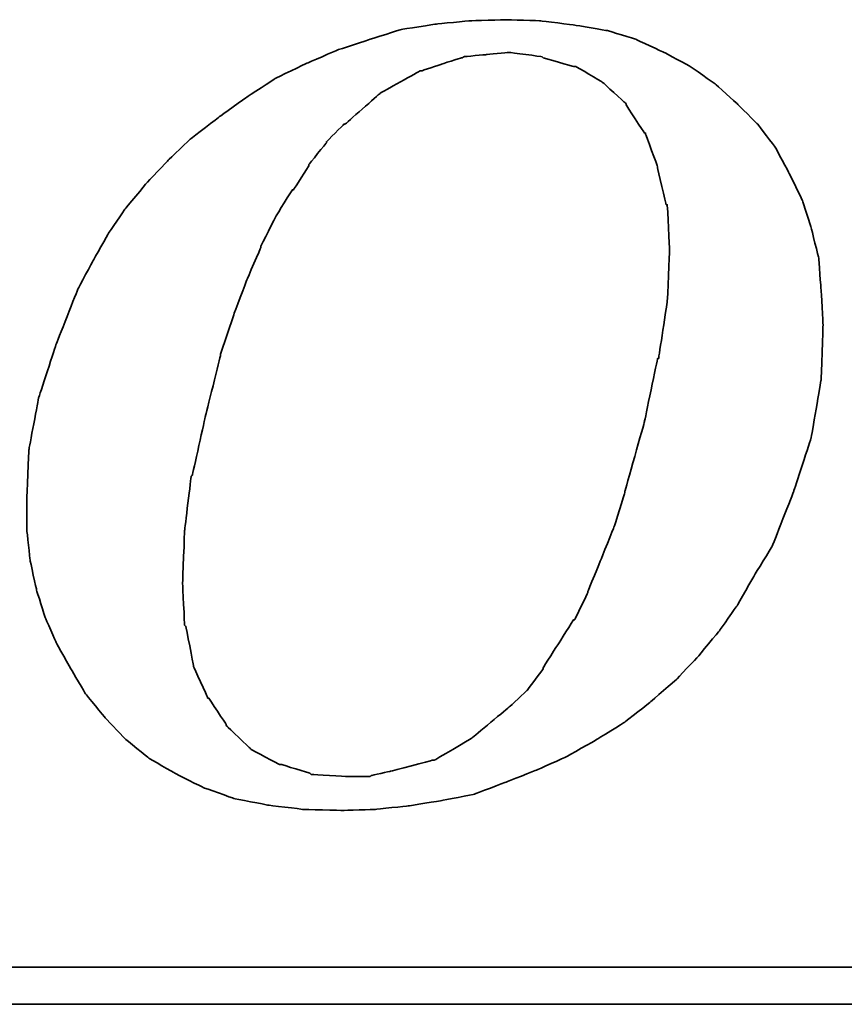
# Model space of a CAD drawing. Header units: millimetres. Extents: x 706 to 1313, y 178 to 430.
# Tile 41 of 48: x 1164.3 to 1169.03, y 229.62 to 235.28. Entities that reach past the tile are written whole.
import ezdxf

# ---------------------------------------------------------------- set-up
doc = ezdxf.new("R2010")
doc.units = ezdxf.units.MM
doc.header["$LTSCALE"] = 10
doc.layers.add('DIM', color=4, linetype='Continuous')
doc.layers.add('layer 1', color=7, linetype='Continuous')

# ---------------------------------------------------------------- blocks, each defined once
blk = doc.blocks.new('TBI MOTION logo(完整正式版)')
at = {"layer": 'layer 1', "color": 22, "lineweight": 35}
for points, knots in [([(35.79625, -6.98375), (35.79625, -6.98375), (36.23125, -7.43875), (36.23125, -7.43875), (36.23125, -7.43875), (36.23125, -7.43875), (36.75625, -7.87125), (36.75625, -7.87125), (36.75625, -7.87125), (36.75625, -7.87125), (37.33125, -8.20375), (37.33125, -8.20375), (37.33125, -8.20375), (37.33125, -8.20375), (37.95625, -8.51875), (37.95625, -8.51875), (37.95625, -8.51875), (37.95625, -8.51875), (38.62625, -8.75875), (38.62625, -8.75875), (38.62625, -8.75875), (38.62625, -8.75875), (39.37125, -8.90375), (39.37125, -8.90375), (39.37125, -8.90375), (39.37125, -8.90375), (40.14125, -8.99875), (40.14125, -8.99875), (40.14125, -8.99875), (40.14125, -8.99875), (41.02625, -9.02375), (41.02625, -9.02375), (41.02625, -9.02375), (41.02625, -9.02375), (41.74625, -8.99875), (41.74625, -8.99875), (41.74625, -8.99875), (41.74625, -8.99875), (42.46625, -8.92375), (42.46625, -8.92375), (42.46625, -8.92375), (42.46625, -8.92375), (43.21125, -8.80625), (43.21125, -8.80625), (43.21125, -8.80625), (43.21125, -8.80625), (43.93125, -8.66375), (43.93125, -8.66375), (43.93125, -8.66375), (43.93125, -8.66375), (44.62625, -8.39875), (44.62625, -8.39875), (44.62625, -8.39875), (44.62625, -8.39875), (45.29625, -8.13375), (45.29625, -8.13375), (45.29625, -8.13375), (45.29625, -8.13375), (45.94625, -7.84375), (45.94625, -7.84375), (45.94625, -7.84375), (45.94625, -7.84375), (46.61625, -7.46375), (46.61625, -7.46375), (46.61625, -7.46375), (46.61625, -7.46375), (47.24125, -7.07875), (47.24125, -7.07875), (47.24125, -7.07875), (47.24125, -7.07875), (47.81625, -6.62375), (47.81625, -6.62375), (47.81625, -6.62375), (47.81625, -6.62375), (48.36875, -6.14375), (48.36875, -6.14375), (48.36875, -6.14375), (48.36875, -6.14375), (48.84625, -5.64125), (48.84625, -5.64125), (48.84625, -5.64125), (48.84625, -5.64125), (49.32625, -5.06375), (49.32625, -5.06375), (49.32625, -5.06375), (49.32625, -5.06375), (49.71125, -4.51374), (49.71125, -4.51374), (49.71125, -4.51374), (49.71125, -4.51374), (50.09625, -3.83874), (50.09625, -3.83874), (50.09625, -3.83874), (50.09625, -3.83874), (50.48125, -3.21374), (50.48125, -3.21374), (50.48125, -3.21374), (50.48125, -3.21374), (50.96125, -1.99125), (50.96125, -1.99125), (50.96125, -1.99125), (50.96125, -1.99125), (51.34375, -0.81875), (51.34375, -0.81875), (51.34375, -0.81875), (51.34375, -0.81875), (51.56125, 0.45624), (51.56125, 0.45624), (51.56125, 0.45624), (51.56125, 0.45624), (51.60625, 1.67624), (51.60625, 1.67624), (51.60625, 1.67624), (51.60625, 1.67624), (51.56125, 2.44625), (51.56125, 2.44625), (51.56125, 2.44625), (51.56125, 2.44625), (51.51125, 3.14125), (51.51125, 3.14125), (51.51125, 3.14125), (51.51125, 3.14125), (51.34375, 3.81125), (51.34375, 3.81125), (51.34375, 3.81125), (51.34375, 3.81125), (51.15125, 4.41125), (51.15125, 4.41125), (51.15125, 4.41125), (51.15125, 4.41125), (50.86125, 5.01125), (50.86125, 5.01125), (50.86125, 5.01125), (50.86125, 5.01125), (50.55125, 5.58875), (50.55125, 5.58875), (50.55125, 5.58875), (50.55125, 5.58875), (50.16625, 6.09125), (50.16625, 6.09125), (50.16625, 6.09125), (50.16625, 6.09125), (49.71125, 6.54875), (49.71125, 6.54875), (49.71125, 6.54875), (49.71125, 6.54875), (49.23125, 6.98125), (49.23125, 6.98125), (49.23125, 6.98125), (49.23125, 6.98125), (48.67875, 7.36625), (48.67875, 7.36625), (48.67875, 7.36625), (48.67875, 7.36625), (48.10375, 7.67625), (48.10375, 7.67625), (48.10375, 7.67625), (48.10375, 7.67625), (47.48125, 7.96375), (47.48125, 7.96375), (47.48125, 7.96375), (47.48125, 7.96375), (46.85625, 8.15625), (46.85625, 8.15625), (46.85625, 8.15625), (46.85625, 8.15625), (46.13625, 8.27624), (46.13625, 8.27624), (46.13625, 8.27624), (46.13625, 8.27624), (45.39125, 8.37125), (45.39125, 8.37125), (45.39125, 8.37125), (45.39125, 8.37125), (44.62625, 8.39624), (44.62625, 8.39624), (44.62625, 8.39624), (44.62625, 8.39624), (43.83625, 8.37125), (43.83625, 8.37125), (43.83625, 8.37125), (43.83625, 8.37125), (43.09125, 8.30125), (43.09125, 8.30125), (43.09125, 8.30125), (43.09125, 8.30125), (42.32125, 8.18125), (42.32125, 8.18125), (42.32125, 8.18125), (42.32125, 8.18125), (41.62875, 7.96375), (41.62875, 7.96375), (41.62875, 7.96375), (41.62875, 7.96375), (40.90625, 7.72625), (40.90625, 7.72625), (40.90625, 7.72625), (40.90625, 7.72625), (40.23624, 7.43625), (40.23624, 7.43625), (40.23624, 7.43625), (40.23624, 7.43625), (39.54124, 7.10125), (39.54124, 7.10125), (39.54124, 7.10125), (39.54124, 7.10125), (38.91625, 6.69125), (38.91625, 6.69125), (38.91625, 6.69125), (38.91625, 6.69125), (38.31625, 6.26125), (38.31625, 6.26125), (38.31625, 6.26125), (38.31625, 6.26125), (37.69125, 5.78125), (37.69125, 5.78125), (37.69125, 5.78125), (37.69125, 5.78125), (37.18625, 5.30125), (37.18625, 5.30125), (37.18625, 5.30125), (37.18625, 5.30125), (36.70625, 4.79624), (36.70625, 4.79624), (36.70625, 4.79624), (36.70625, 4.79624), (36.23125, 4.22125), (36.23125, 4.22125), (36.23125, 4.22125), (36.23125, 4.22125), (35.87124, 3.69375), (35.87124, 3.69375), (35.87124, 3.69375), (35.87124, 3.69375), (35.53125, 3.09125), (35.53125, 3.09125), (35.53125, 3.09125), (35.53125, 3.09125), (35.19875, 2.47125), (35.19875, 2.47125), (35.19875, 2.47125), (35.19875, 2.47125), (34.71625, 1.24625), (34.71625, 1.24625), (34.71625, 1.24625), (34.71625, 1.24625), (34.33125, 0.06874), (34.33125, 0.06874), (34.33125, 0.06874), (34.33125, 0.06874), (34.11625, -1.07875), (34.11625, -1.07875), (34.11625, -1.07875), (34.11625, -1.07875), (34.07125, -2.15875), (34.07125, -2.15875), (34.07125, -2.15875), (34.07125, -2.15875), (34.07125, -2.85375), (34.07125, -2.85375), (34.07125, -2.85375), (34.07125, -2.85375), (34.14125, -3.50375), (34.14125, -3.50375), (34.14125, -3.50375), (34.14125, -3.50375), (34.28625, -4.17375), (34.28625, -4.17375), (34.28625, -4.17375), (34.28625, -4.17375), (34.47625, -4.77624), (34.47625, -4.77624), (34.47625, -4.77624), (34.47625, -4.77624), (34.71625, -5.32625), (34.71625, -5.32625), (34.71625, -5.32625), (34.71625, -5.32625), (35.05375, -5.92875), (35.05375, -5.92875), (35.05375, -5.92875), (35.05375, -5.92875), (35.36375, -6.45375), (35.36375, -6.45375), (35.36375, -6.45375), (35.36375, -6.45375), (35.79625, -6.98375), (35.79625, -6.98375)], [0, 0, 0, 0, 0.01388889, 0.01388889, 0.01388889, 0.0138889, 0.02777778, 0.02777778, 0.02777778, 0.02777779, 0.04166667, 0.04166667, 0.04166667, 0.04166668, 0.05555556, 0.05555556, 0.05555556, 0.05555557, 0.06944444, 0.06944444, 0.06944444, 0.06944445, 0.08333333, 0.08333333, 0.08333333, 0.08333334, 0.09722222, 0.09722222, 0.09722222, 0.09722223, 0.11111111, 0.11111111, 0.11111111, 0.11111112, 0.125, 0.125, 0.125, 0.12500001, 0.13888889, 0.13888889, 0.13888889, 0.1388889, 0.15277778, 0.15277778, 0.15277778, 0.15277779, 0.16666667, 0.16666667, 0.16666667, 0.16666668, 0.18055556, 0.18055556, 0.18055556, 0.18055557, 0.19444444, 0.19444444, 0.19444444, 0.19444445, 0.20833333, 0.20833333, 0.20833333, 0.20833334, 0.22222222, 0.22222222, 0.22222222, 0.22222223, 0.23611111, 0.23611111, 0.23611111, 0.23611112, 0.25, 0.25, 0.25, 0.25000001, 0.26388889, 0.26388889, 0.26388889, 0.2638889, 0.27777778, 0.27777778, 0.27777778, 0.27777779, 0.29166667, 0.29166667, 0.29166667, 0.29166668, 0.30555556, 0.30555556, 0.30555556, 0.30555557, 0.31944444, 0.31944444, 0.31944444, 0.31944445, 0.33333333, 0.33333333, 0.33333333, 0.33333334, 0.34722222, 0.34722222, 0.34722222, 0.34722223, 0.36111111, 0.36111111, 0.36111111, 0.36111112, 0.375, 0.375, 0.375, 0.37500001, 0.38888889, 0.38888889, 0.38888889, 0.3888889, 0.40277778, 0.40277778, 0.40277778, 0.40277779, 0.41666667, 0.41666667, 0.41666667, 0.41666668, 0.43055556, 0.43055556, 0.43055556, 0.43055557, 0.44444444, 0.44444444, 0.44444444, 0.44444445, 0.45833333, 0.45833333, 0.45833333, 0.45833334, 0.47222222, 0.47222222, 0.47222222, 0.47222223, 0.48611111, 0.48611111, 0.48611111, 0.48611112, 0.5, 0.5, 0.5, 0.50000001, 0.51388889, 0.51388889, 0.51388889, 0.5138889, 0.52777778, 0.52777778, 0.52777778, 0.52777779, 0.54166667, 0.54166667, 0.54166667, 0.54166668, 0.55555556, 0.55555556, 0.55555556, 0.55555557, 0.56944444, 0.56944444, 0.56944444, 0.56944445, 0.58333333, 0.58333333, 0.58333333, 0.58333334, 0.59722222, 0.59722222, 0.59722222, 0.59722223, 0.61111111, 0.61111111, 0.61111111, 0.61111112, 0.625, 0.625, 0.625, 0.62500001, 0.63888889, 0.63888889, 0.63888889, 0.6388889, 0.65277778, 0.65277778, 0.65277778, 0.65277779, 0.66666667, 0.66666667, 0.66666667, 0.66666668, 0.68055556, 0.68055556, 0.68055556, 0.68055557, 0.69444444, 0.69444444, 0.69444444, 0.69444445, 0.70833333, 0.70833333, 0.70833333, 0.70833334, 0.72222222, 0.72222222, 0.72222222, 0.72222223, 0.73611111, 0.73611111, 0.73611111, 0.73611112, 0.75, 0.75, 0.75, 0.75000001, 0.76388889, 0.76388889, 0.76388889, 0.7638889, 0.77777778, 0.77777778, 0.77777778, 0.77777779, 0.79166667, 0.79166667, 0.79166667, 0.79166668, 0.80555556, 0.80555556, 0.80555556, 0.80555557, 0.81944444, 0.81944444, 0.81944444, 0.81944445, 0.83333333, 0.83333333, 0.83333333, 0.83333334, 0.84722222, 0.84722222, 0.84722222, 0.84722223, 0.86111111, 0.86111111, 0.86111111, 0.86111112, 0.875, 0.875, 0.875, 0.87500001, 0.88888889, 0.88888889, 0.88888889, 0.8888889, 0.90277778, 0.90277778, 0.90277778, 0.90277779, 0.91666667, 0.91666667, 0.91666667, 0.91666668, 0.93055556, 0.93055556, 0.93055556, 0.93055557, 0.94444444, 0.94444444, 0.94444444, 0.94444445, 0.95833333, 0.95833333, 0.95833333, 0.95833334, 0.97222222, 0.97222222, 0.97222222, 0.97222223, 0.98611111, 0.98611111, 0.98611111, 0.98611112, 1, 1, 1, 1]), ([(38.33875, 1.03124), (38.33875, 1.03124), (38.62625, 1.89625), (38.62625, 1.89625), (38.62625, 1.89625), (38.62625, 1.89625), (38.91625, 2.66375), (38.91625, 2.66375), (38.91625, 2.66375), (38.91625, 2.66375), (39.22625, 3.38125), (39.22625, 3.38125), (39.22625, 3.38125), (39.22625, 3.38125), (39.22625, 3.40624), (39.22625, 3.40624), (39.22625, 3.40624), (39.22625, 3.40624), (39.56124, 4.07624), (39.56124, 4.07624), (39.56124, 4.07624), (39.56124, 4.07624), (39.92125, 4.65125), (39.92125, 4.65125), (39.92125, 4.65125), (39.92125, 4.65125), (39.94625, 4.65125), (39.94625, 4.65125), (39.94625, 4.65125), (39.94625, 4.65125), (40.28125, 5.17875), (40.28125, 5.17875), (40.28125, 5.17875), (40.28125, 5.17875), (40.28125, 5.20375), (40.28125, 5.20375), (40.28125, 5.20375), (40.28125, 5.20375), (40.66875, 5.68625), (40.66875, 5.68625), (40.66875, 5.68625), (40.66875, 5.68625), (40.66875, 5.70625), (40.66875, 5.70625), (40.66875, 5.70625), (40.66875, 5.70625), (41.05124, 6.09125), (41.05124, 6.09125), (41.05124, 6.09125), (41.05124, 6.09125), (41.07625, 6.09125), (41.07625, 6.09125), (41.07625, 6.09125), (41.07625, 6.09125), (41.84125, 6.76625), (41.84125, 6.76625), (41.84125, 6.76625), (41.84125, 6.76625), (41.86625, 6.78625), (41.86625, 6.78625), (41.86625, 6.78625), (41.86625, 6.78625), (42.73125, 7.26624), (42.73125, 7.26624), (42.73125, 7.26624), (42.73125, 7.26624), (42.75625, 7.26624), (42.75625, 7.26624), (42.75625, 7.26624), (42.75625, 7.26624), (43.18625, 7.41125), (43.18625, 7.41125), (43.18625, 7.41125), (43.18625, 7.41125), (43.64125, 7.55625), (43.64125, 7.55625), (43.64125, 7.55625), (43.64125, 7.55625), (43.66625, 7.55625), (43.66625, 7.55625), (43.66625, 7.55625), (43.66625, 7.55625), (43.69125, 7.58124), (43.69125, 7.58124), (43.69125, 7.58124), (43.69125, 7.58124), (44.19125, 7.62625), (44.19125, 7.62625), (44.19125, 7.62625), (44.19125, 7.62625), (44.67125, 7.67625), (44.67125, 7.67625), (44.67125, 7.67625), (44.67125, 7.67625), (44.69625, 7.67625), (44.69625, 7.67625), (44.69625, 7.67625), (44.69625, 7.67625), (45.41875, 7.58124), (45.41875, 7.58124), (45.41875, 7.58124), (45.41875, 7.58124), (45.44125, 7.55625), (45.44125, 7.55625), (45.44125, 7.55625), (45.44125, 7.55625), (46.11125, 7.36625), (46.11125, 7.36625), (46.11125, 7.36625), (46.11125, 7.36625), (46.13625, 7.36625), (46.13625, 7.36625), (46.13625, 7.36625), (46.13625, 7.36625), (46.15875, 7.36625), (46.15875, 7.36625), (46.15875, 7.36625), (46.15875, 7.36625), (46.73625, 7.02624), (46.73625, 7.02624), (46.73625, 7.02624), (46.73625, 7.02624), (46.76125, 7.00624), (46.76125, 7.00624), (46.76125, 7.00624), (46.76125, 7.00624), (47.24125, 6.57124), (47.24125, 6.57124), (47.24125, 6.57124), (47.24125, 6.57124), (47.26625, 6.54875), (47.26625, 6.54875), (47.26625, 6.54875), (47.26625, 6.54875), (47.26625, 6.52375), (47.26625, 6.52375), (47.26625, 6.52375), (47.26625, 6.52375), (47.67375, 5.89875), (47.67375, 5.89875), (47.67375, 5.89875), (47.67375, 5.89875), (47.69625, 5.89875), (47.69625, 5.89875), (47.69625, 5.89875), (47.69625, 5.89875), (47.69625, 5.87625), (47.69625, 5.87625), (47.69625, 5.87625), (47.69625, 5.87625), (47.96125, 5.15625), (47.96125, 5.15625), (47.96125, 5.15625), (47.96125, 5.15625), (47.96125, 5.13125), (47.96125, 5.13125), (47.96125, 5.13125), (47.96125, 5.13125), (48.15125, 4.31875), (48.15125, 4.31875), (48.15125, 4.31875), (48.15125, 4.31875), (48.17625, 4.31875), (48.17625, 4.31875), (48.17625, 4.31875), (48.17625, 4.31875), (48.17625, 4.29125), (48.17625, 4.29125), (48.17625, 4.29125), (48.17625, 4.29125), (48.22625, 3.33125), (48.22625, 3.33125), (48.22625, 3.33125), (48.22625, 3.33125), (48.22625, 3.30875), (48.22625, 3.30875), (48.22625, 3.30875), (48.22625, 3.30875), (48.17625, 2.20624), (48.17625, 2.20624), (48.17625, 2.20624), (48.17625, 2.20624), (48.17625, 2.18124), (48.17625, 2.18124), (48.17625, 2.18124), (48.17625, 2.18124), (47.98375, 0.93624), (47.98375, 0.93624), (47.98375, 0.93624), (47.98375, 0.93624), (47.96125, 0.93624), (47.96125, 0.93624), (47.96125, 0.93624), (47.96125, 0.93624), (47.67375, -0.45874), (47.67375, -0.45874), (47.67375, -0.45874), (47.67375, -0.45874), (47.24125, -1.99125), (47.24125, -1.99125), (47.24125, -1.99125), (47.24125, -1.99125), (47.24125, -2.01874), (47.24125, -2.01874), (47.24125, -2.01874), (47.24125, -2.01874), (47.00125, -2.78375), (47.00125, -2.78375), (47.00125, -2.78375), (47.00125, -2.78375), (46.71125, -3.50375), (46.71125, -3.50375), (46.71125, -3.50375), (46.71125, -3.50375), (46.42625, -4.19875), (46.42625, -4.19875), (46.42625, -4.19875), (46.42625, -4.19875), (46.42625, -4.22375), (46.42625, -4.22375), (46.42625, -4.22375), (46.42625, -4.22375), (46.13625, -4.82374), (46.13625, -4.82374), (46.13625, -4.82374), (46.13625, -4.82374), (46.11125, -4.82374), (46.11125, -4.82374), (46.11125, -4.82374), (46.11125, -4.82374), (45.77625, -5.35125), (45.77625, -5.35125), (45.77625, -5.35125), (45.77625, -5.35125), (45.44125, -5.87875), (45.44125, -5.87875), (45.44125, -5.87875), (45.44125, -5.87875), (45.44125, -5.90375), (45.44125, -5.90375), (45.44125, -5.90375), (45.44125, -5.90375), (45.10625, -6.35875), (45.10625, -6.35875), (45.10625, -6.35875), (45.10625, -6.35875), (45.08125, -6.38375), (45.08125, -6.38375), (45.08125, -6.38375), (45.08125, -6.38375), (44.69625, -6.74375), (44.69625, -6.74375), (44.69625, -6.74375), (44.69625, -6.74375), (43.88375, -7.41625), (43.88375, -7.41625), (43.88375, -7.41625), (43.88375, -7.41625), (43.85625, -7.43875), (43.85625, -7.43875), (43.85625, -7.43875), (43.85625, -7.43875), (43.04125, -7.91875), (43.04125, -7.91875), (43.04125, -7.91875), (43.04125, -7.91875), (43.01625, -7.91875), (43.01625, -7.91875), (43.01625, -7.91875), (43.01625, -7.91875), (42.99625, -7.91875), (42.99625, -7.91875), (42.99625, -7.91875), (42.99625, -7.91875), (42.08125, -8.15875), (42.08125, -8.15875), (42.08125, -8.15875), (42.08125, -8.15875), (41.65125, -8.25625), (41.65125, -8.25625), (41.65125, -8.25625), (41.65125, -8.25625), (41.62875, -8.27875), (41.62875, -8.27875), (41.62875, -8.27875), (41.62875, -8.27875), (41.60125, -8.27875), (41.60125, -8.27875), (41.60125, -8.27875), (41.60125, -8.27875), (41.12125, -8.27875), (41.12125, -8.27875), (41.12125, -8.27875), (41.12125, -8.27875), (40.35624, -8.23125), (40.35624, -8.23125), (40.35624, -8.23125), (40.35624, -8.23125), (40.33125, -8.23125), (40.33125, -8.23125), (40.33125, -8.23125), (40.33125, -8.23125), (40.30625, -8.20375), (40.30625, -8.20375), (40.30625, -8.20375), (40.30625, -8.20375), (39.68375, -8.01375), (39.68375, -8.01375), (39.68375, -8.01375), (39.68375, -8.01375), (39.66124, -8.01375), (39.66124, -8.01375), (39.66124, -8.01375), (39.66124, -8.01375), (39.63625, -8.01375), (39.63625, -8.01375), (39.63625, -8.01375), (39.63625, -8.01375), (39.01125, -7.67875), (39.01125, -7.67875), (39.01125, -7.67875), (39.01125, -7.67875), (38.98875, -7.65375), (38.98875, -7.65375), (38.98875, -7.65375), (38.98875, -7.65375), (38.48625, -7.17375), (38.48625, -7.17375), (38.48625, -7.17375), (38.48625, -7.17375), (38.45875, -7.14875), (38.45875, -7.14875), (38.45875, -7.14875), (38.45875, -7.14875), (38.45875, -7.12875), (38.45875, -7.12875), (38.45875, -7.12875), (38.45875, -7.12875), (38.07625, -6.54875), (38.07625, -6.54875), (38.07625, -6.54875), (38.07625, -6.54875), (38.05125, -6.54875), (38.05125, -6.54875), (38.05125, -6.54875), (38.05125, -6.54875), (38.05125, -6.52875), (38.05125, -6.52875), (38.05125, -6.52875), (38.05125, -6.52875), (37.74125, -5.85375), (37.74125, -5.85375), (37.74125, -5.85375), (37.74125, -5.85375), (37.74125, -5.82875), (37.74125, -5.82875), (37.74125, -5.82875), (37.74125, -5.82875), (37.57375, -4.96875), (37.57375, -4.96875), (37.57375, -4.96875), (37.57375, -4.96875), (37.54625, -4.94375), (37.54625, -4.94375), (37.54625, -4.94375), (37.54625, -4.94375), (37.50125, -4.03375), (37.50125, -4.03375), (37.50125, -4.03375), (37.50125, -4.03375), (37.50125, -4.00875), (37.50125, -4.00875), (37.50125, -4.00875), (37.50125, -4.00875), (37.54625, -2.85375), (37.54625, -2.85375), (37.54625, -2.85375), (37.54625, -2.85375), (37.69125, -1.65875), (37.69125, -1.65875), (37.69125, -1.65875), (37.69125, -1.65875), (37.71624, -1.63375), (37.71624, -1.63375), (37.71624, -1.63375), (37.71624, -1.63375), (38.00375, -0.33875), (38.00375, -0.33875), (38.00375, -0.33875), (38.00375, -0.33875), (38.33875, 1.00624), (38.33875, 1.00624), (38.33875, 1.00624), (38.33875, 1.00624), (38.33875, 1.03124), (38.33875, 1.03124)], [0, 0, 0, 0, 0.01010101, 0.01010101, 0.01010101, 0.01010102, 0.02020202, 0.02020202, 0.02020202, 0.02020203, 0.03030303, 0.03030303, 0.03030303, 0.03030304, 0.04040404, 0.04040404, 0.04040404, 0.04040405, 0.05050505, 0.05050505, 0.05050505, 0.05050506, 0.06060606, 0.06060606, 0.06060606, 0.06060607, 0.07070707, 0.07070707, 0.07070707, 0.07070708, 0.08080808, 0.08080808, 0.08080808, 0.08080809, 0.09090909, 0.09090909, 0.09090909, 0.0909091, 0.1010101, 0.1010101, 0.1010101, 0.10101011, 0.11111111, 0.11111111, 0.11111111, 0.11111112, 0.12121212, 0.12121212, 0.12121212, 0.12121213, 0.13131313, 0.13131313, 0.13131313, 0.13131314, 0.14141414, 0.14141414, 0.14141414, 0.14141415, 0.15151515, 0.15151515, 0.15151515, 0.15151516, 0.16161616, 0.16161616, 0.16161616, 0.16161617, 0.17171717, 0.17171717, 0.17171717, 0.17171718, 0.18181818, 0.18181818, 0.18181818, 0.18181819, 0.19191919, 0.19191919, 0.19191919, 0.1919192, 0.2020202, 0.2020202, 0.2020202, 0.20202021, 0.21212121, 0.21212121, 0.21212121, 0.21212122, 0.22222222, 0.22222222, 0.22222222, 0.22222223, 0.23232323, 0.23232323, 0.23232323, 0.23232324, 0.24242424, 0.24242424, 0.24242424, 0.24242425, 0.25252525, 0.25252525, 0.25252525, 0.25252526, 0.26262626, 0.26262626, 0.26262626, 0.26262627, 0.27272727, 0.27272727, 0.27272727, 0.27272728, 0.28282828, 0.28282828, 0.28282828, 0.28282829, 0.29292929, 0.29292929, 0.29292929, 0.2929293, 0.3030303, 0.3030303, 0.3030303, 0.30303031, 0.31313131, 0.31313131, 0.31313131, 0.31313132, 0.32323232, 0.32323232, 0.32323232, 0.32323233, 0.33333333, 0.33333333, 0.33333333, 0.33333334, 0.34343434, 0.34343434, 0.34343434, 0.34343435, 0.35353535, 0.35353535, 0.35353535, 0.35353536, 0.36363636, 0.36363636, 0.36363636, 0.36363637, 0.37373737, 0.37373737, 0.37373737, 0.37373738, 0.38383838, 0.38383838, 0.38383838, 0.38383839, 0.39393939, 0.39393939, 0.39393939, 0.3939394, 0.4040404, 0.4040404, 0.4040404, 0.40404041, 0.41414141, 0.41414141, 0.41414141, 0.41414142, 0.42424242, 0.42424242, 0.42424242, 0.42424243, 0.43434343, 0.43434343, 0.43434343, 0.43434344, 0.44444444, 0.44444444, 0.44444444, 0.44444445, 0.45454545, 0.45454545, 0.45454545, 0.45454546, 0.46464646, 0.46464646, 0.46464646, 0.46464647, 0.47474747, 0.47474747, 0.47474747, 0.47474748, 0.48484848, 0.48484848, 0.48484848, 0.48484849, 0.49494949, 0.49494949, 0.49494949, 0.4949495, 0.50505051, 0.50505051, 0.50505051, 0.50505052, 0.51515152, 0.51515152, 0.51515152, 0.51515153, 0.52525253, 0.52525253, 0.52525253, 0.52525254, 0.53535354, 0.53535354, 0.53535354, 0.53535355, 0.54545455, 0.54545455, 0.54545455, 0.54545456, 0.55555556, 0.55555556, 0.55555556, 0.55555557, 0.56565657, 0.56565657, 0.56565657, 0.56565658, 0.57575758, 0.57575758, 0.57575758, 0.57575759, 0.58585859, 0.58585859, 0.58585859, 0.5858586, 0.5959596, 0.5959596, 0.5959596, 0.59595961, 0.60606061, 0.60606061, 0.60606061, 0.60606062, 0.61616162, 0.61616162, 0.61616162, 0.61616163, 0.62626263, 0.62626263, 0.62626263, 0.62626264, 0.63636364, 0.63636364, 0.63636364, 0.63636365, 0.64646465, 0.64646465, 0.64646465, 0.64646466, 0.65656566, 0.65656566, 0.65656566, 0.65656567, 0.66666667, 0.66666667, 0.66666667, 0.66666668, 0.67676768, 0.67676768, 0.67676768, 0.67676769, 0.68686869, 0.68686869, 0.68686869, 0.6868687, 0.6969697, 0.6969697, 0.6969697, 0.69696971, 0.70707071, 0.70707071, 0.70707071, 0.70707072, 0.71717172, 0.71717172, 0.71717172, 0.71717173, 0.72727273, 0.72727273, 0.72727273, 0.72727274, 0.73737374, 0.73737374, 0.73737374, 0.73737375, 0.74747475, 0.74747475, 0.74747475, 0.74747476, 0.75757576, 0.75757576, 0.75757576, 0.75757577, 0.76767677, 0.76767677, 0.76767677, 0.76767678, 0.77777778, 0.77777778, 0.77777778, 0.77777779, 0.78787879, 0.78787879, 0.78787879, 0.7878788, 0.7979798, 0.7979798, 0.7979798, 0.79797981, 0.80808081, 0.80808081, 0.80808081, 0.80808082, 0.81818182, 0.81818182, 0.81818182, 0.81818183, 0.82828283, 0.82828283, 0.82828283, 0.82828284, 0.83838384, 0.83838384, 0.83838384, 0.83838385, 0.84848485, 0.84848485, 0.84848485, 0.84848486, 0.85858586, 0.85858586, 0.85858586, 0.85858587, 0.86868687, 0.86868687, 0.86868687, 0.86868688, 0.87878788, 0.87878788, 0.87878788, 0.87878789, 0.88888889, 0.88888889, 0.88888889, 0.8888889, 0.8989899, 0.8989899, 0.8989899, 0.89898991, 0.90909091, 0.90909091, 0.90909091, 0.90909092, 0.91919192, 0.91919192, 0.91919192, 0.91919193, 0.92929293, 0.92929293, 0.92929293, 0.92929294, 0.93939394, 0.93939394, 0.93939394, 0.93939395, 0.94949495, 0.94949495, 0.94949495, 0.94949496, 0.95959596, 0.95959596, 0.95959596, 0.95959597, 0.96969697, 0.96969697, 0.96969697, 0.96969698, 0.97979798, 0.97979798, 0.97979798, 0.97979799, 0.98989899, 0.98989899, 0.98989899, 0.989899, 1, 1, 1, 1]), ([(75.90875, -9.47875), (75.90875, -9.47875), (75.90875, -12.28625), (75.90875, -12.28625), (75.90875, -12.28625), (75.90875, -12.28625), (75.90875, -12.47875), (75.90875, -12.47875), (75.90875, -12.47875), (75.90875, -12.47875), (75.71625, -12.47875), (75.71625, -12.47875), (75.71625, -12.47875), (75.71625, -12.47875), (-88.32875, -12.47875), (-88.32875, -12.47875), (-88.32875, -12.47875), (-88.32875, -12.47875), (-88.32875, -13.29375), (-88.32875, -13.29375), (-88.32875, -13.29375), (-88.32875, -13.29375), (82.89125, -13.29375), (82.89125, -13.29375), (82.89125, -13.29375), (82.89125, -13.29375), (75.90875, -9.47875), (75.90875, -9.47875)], [0, 0, 0, 0, 0.14285714, 0.14285714, 0.14285714, 0.14285715, 0.28571429, 0.28571429, 0.28571429, 0.2857143, 0.42857143, 0.42857143, 0.42857143, 0.42857144, 0.57142857, 0.57142857, 0.57142857, 0.57142858, 0.71428571, 0.71428571, 0.71428571, 0.71428572, 0.85714286, 0.85714286, 0.85714286, 0.85714287, 1, 1, 1, 1])]:
    blk.add_open_spline(points, degree=3, knots=knots, dxfattribs=at)

msp = doc.modelspace()

# ---------------------------------------------------------------- block references
at = {"layer": 'DIM', "color": 0, "xscale": 0.2606204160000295, "yscale": 0.2606204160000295, "zscale": 0.2606204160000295}
msp.add_blockref('TBI MOTION logo(完整正式版)', (1155.4585, 233.0883), dxfattribs=at)

doc.saveas('drawing.dxf')
